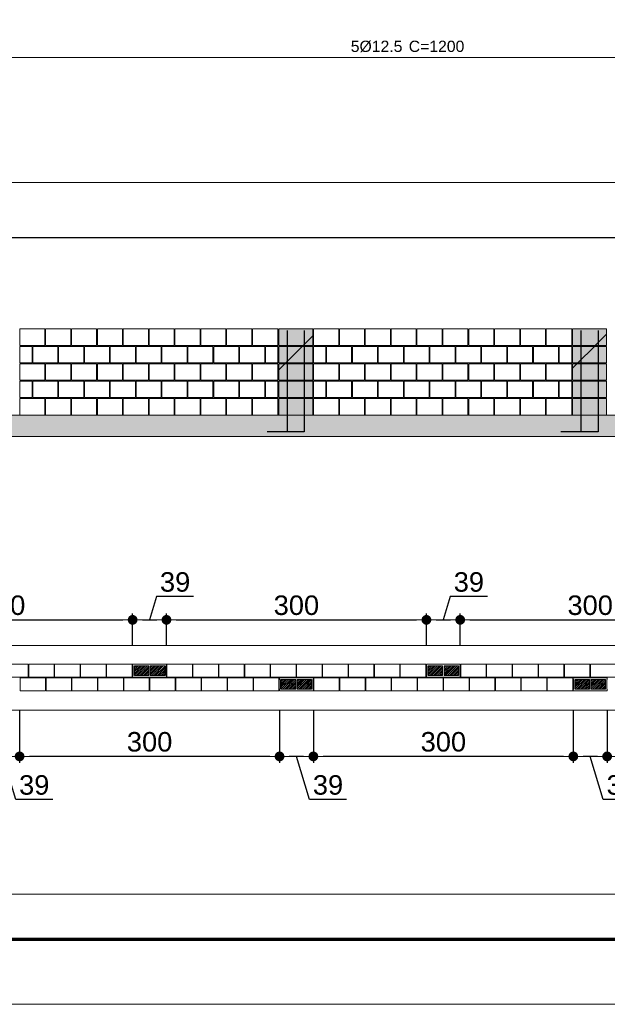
# Model space of a CAD drawing. Header units: millimetres. Extents: x 83 to 471, y -739 to 93.
# Tile 85 of 185: x 125 to 134, y -455 to -440. Entities that reach past the tile are written whole.
import ezdxf
from ezdxf.enums import TextEntityAlignment as Align

# ---------------------------------------------------------------- set-up
doc = ezdxf.new("R2010")
doc.units = ezdxf.units.MM
for name, color, linetype, lineweight in [('.', 7, 'Continuous', 5), ('__MAGNUS.Cota', 30, 'Continuous', 9), ('__MAGNUS.Margem', 7, 'Continuous', 70), ('__MAGNUS.Selo', 7, 'Continuous', 30), ('ALVEOLOS', 7, 'Continuous', 9), ('ARM_LONGITUDINAL_Ø12_5', 7, 'Continuous', 9), ('COTAS', 250, 'Continuous', 5), ('ELE_COT_COT_EST', 7, 'Continuous', 9), ('MEIA_PECA', 7, 'Continuous', 0), ('PECA_COMPLETA', 7, 'Continuous', 0), ('PECA_DE_PREENCHIMENTO', 7, 'Continuous', 0), ('POR_ARM_LONG_ARM_TEXTOS', 7, 'Continuous', 9), ('POR_ARM_LONG_TXT_COMP', 7, 'Continuous', 9), ('PREEN_ALVEOLOS', 7, 'Continuous', 9), ('ROTULOS_VERTICAIS', 7, 'Continuous', 9), ('VIG_FACES', 186, 'Continuous', 9)]:
    doc.layers.add(name, color=color, linetype=linetype, lineweight=lineweight)
doc.styles.add('Arial', font='arial.ttf')
doc.styles.add('Arial Narrow', font='ARIALN.TTF')
doc.dimstyles.new('Copy of UM_75.000000', dxfattribs={"dimtxt": 0.3, "dimasz": 0.15, "dimexe": 0.1, "dimexo": 0.3, "dimgap": 0.07, "dimtad": 1, "dimdec": 0, "dimlfac": 75, "dimzin": 0, "dimdsep": 46, "dimtxsty": 'Arial', "dimblk": 'DOT', "dimcen": 0.09, "dimdle": 0.1, "dimclrd": 30, "dimclre": 30, "dimclrt": 7, "dimadec": 1, "dimazin": 2, "dimtfac": 1, "dimtdec": 0, "dimtofl": 0, "dimtmove": 0, "dimatfit": 3, "dimldrblk": 'DOT', "dimfxl": 1, "dimtolj": 1, "dimarcsym": 0})

# ---------------------------------------------------------------- blocks, each defined once
blk = doc.blocks.new('*U1864')
at = {"layer": '__MAGNUS.Margem', "linetype": 'Continuous'}
blk.add_line((-980.92, -2.28), (173.08, -2.28), dxfattribs=at)
at = {"layer": '__MAGNUS.Margem', "lineweight": 9}
blk.add_line((-1005.92, -12.28), (183.08, -12.28), dxfattribs=at)
at = {"layer": '__MAGNUS.Selo', "style": 'Arial Narrow', "width": 1}
for tag, height, p in [('PROPRIETÁRIO', 3.4, (17.21, 48.91)), ('EDIFICAÇÃORESIDENCIAL', 3.4, (17.21, 40.61)), ('ESTRUTURAL', 3.4, (17.8, 20.69)), ('ANTEPROJETO', 2.43, (111.69, 13.5)), ('ARQ01/01', 5.5, (139.44, 9.5)), ('INDICADA', 2.43, (111.53, 8))]:
    blk.add_attdef(tag, text='', height=height, dxfattribs=at).set_placement(p, align=Align.MIDDLE_LEFT)
at = {"layer": '__MAGNUS.Selo', "lineweight": 30, "flags": 104}
for tag, p in [('ENDEREÇODAOBRA', (17.21, 33.54)), ('ENDEREÇODAOBRA', (17.21, 27.87)), ('TÍTULO', (17.21, 10.8))]:
    blk.add_attdef(tag, text='', height=3.4, dxfattribs=at).set_placement(p, align=Align.MIDDLE_LEFT)
blk = doc.blocks.new('G$C52CC084A')
at = {"layer": 'ARM_LONGITUDINAL_Ø12_5'}
blk.add_lwpolyline([(8.637, -1.979), (24.637, -1.979)], dxfattribs=at)
at = {"layer": 'ELE_COT_COT_EST'}
blk.add_lwpolyline([(0, -3.903), (65.144, -3.903), (65.144, -3.776)], dxfattribs=at)
at = {"layer": 'POR_ARM_LONG_ARM_TEXTOS', "style": 'Arial'}
blk.add_text('5%%c12.5', height=0.1733, dxfattribs=at).set_placement((15.339, -1.892))
at = {"layer": 'POR_ARM_LONG_TXT_COMP', "style": 'Arial'}
blk.add_text(' C=1200', height=0.1733, dxfattribs=at).set_placement((16.163, -1.892))
blk = doc.blocks.new('blocoss50')
at = {"layer": 'MEIA_PECA'}
for points in [[(-0.467, -0.268), (-0.467, -0.521), (-0.274, -0.521), (-0.274, -0.268), (-0.467, -0.268)], [(-0.467, -0.804), (-0.467, -1.057), (-0.274, -1.057), (-0.274, -0.804), (-0.467, -0.804)]]:
    blk.add_lwpolyline(points, close=True, dxfattribs=at)
at = {"layer": 'PECA_COMPLETA'}
for points in [[(-4.243, 0), (-4.243, -0.253), (-3.857, -0.253), (-3.857, 0), (-4.243, 0)], [(-3.846, 0), (-3.846, -0.253), (-3.459, -0.253), (-3.459, 0), (-3.846, 0)], [(-3.448, 0), (-3.448, -0.253), (-3.062, -0.253), (-3.062, 0), (-3.448, 0)], [(-3.051, 0), (-3.051, -0.253), (-2.664, -0.253), (-2.664, 0), (-3.051, 0)], [(-2.653, 0), (-2.653, -0.253), (-2.266, -0.253), (-2.266, 0), (-2.653, 0)], [(-2.256, 0), (-2.256, -0.253), (-1.869, -0.253), (-1.869, 0), (-2.256, 0)], [(-1.858, 0), (-1.858, -0.253), (-1.471, -0.253), (-1.471, 0), (-1.858, 0)], [(-1.461, 0), (-1.461, -0.253), (-1.074, -0.253), (-1.074, 0), (-1.461, 0)], [(-1.063, 0), (-1.063, -0.253), (-0.676, -0.253), (-0.676, 0), (-1.063, 0)], [(-0.666, 0), (-0.666, -0.253), (-0.274, -0.253), (-0.274, 0), (-0.666, 0)], [(-4.243, -0.268), (-4.243, -0.521), (-4.055, -0.521), (-4.055, -0.268)], [(-4.044, -0.268), (-4.044, -0.521), (-3.658, -0.521), (-3.658, -0.268), (-4.044, -0.268)], [(-3.647, -0.268), (-3.647, -0.521), (-3.26, -0.521), (-3.26, -0.268), (-3.647, -0.268)], [(-3.249, -0.268), (-3.249, -0.521), (-2.863, -0.521), (-2.863, -0.268), (-3.249, -0.268)], [(-2.852, -0.268), (-2.852, -0.521), (-2.465, -0.521), (-2.465, -0.268), (-2.852, -0.268)], [(-2.454, -0.268), (-2.454, -0.521), (-2.068, -0.521), (-2.068, -0.268), (-2.454, -0.268)], [(-2.057, -0.268), (-2.057, -0.521), (-1.67, -0.521), (-1.67, -0.268), (-2.057, -0.268)], [(-1.659, -0.268), (-1.659, -0.521), (-1.273, -0.521), (-1.273, -0.268), (-1.659, -0.268)], [(-1.262, -0.268), (-1.262, -0.521), (-0.875, -0.521), (-0.875, -0.268), (-1.262, -0.268)], [(-0.864, -0.268), (-0.864, -0.521), (-0.478, -0.521), (-0.478, -0.268), (-0.864, -0.268)], [(-4.243, -0.536), (-4.243, -0.789), (-3.857, -0.789), (-3.857, -0.536), (-4.243, -0.536)], [(-3.846, -0.536), (-3.846, -0.789), (-3.459, -0.789), (-3.459, -0.536), (-3.846, -0.536)], [(-3.448, -0.536), (-3.448, -0.789), (-3.062, -0.789), (-3.062, -0.536), (-3.448, -0.536)], [(-3.051, -0.536), (-3.051, -0.789), (-2.664, -0.789), (-2.664, -0.536), (-3.051, -0.536)], [(-2.653, -0.536), (-2.653, -0.789), (-2.266, -0.789), (-2.266, -0.536), (-2.653, -0.536)], [(-2.256, -0.536), (-2.256, -0.789), (-1.869, -0.789), (-1.869, -0.536), (-2.256, -0.536)], [(-1.858, -0.536), (-1.858, -0.789), (-1.471, -0.789), (-1.471, -0.536), (-1.858, -0.536)], [(-1.461, -0.536), (-1.461, -0.789), (-1.074, -0.789), (-1.074, -0.536), (-1.461, -0.536)], [(-1.063, -0.536), (-1.063, -0.789), (-0.676, -0.789), (-0.676, -0.536), (-1.063, -0.536)], [(-0.666, -0.536), (-0.666, -0.789), (-0.274, -0.789), (-0.274, -0.536), (-0.666, -0.536)], [(-4.243, -0.804), (-4.243, -1.057), (-4.055, -1.057), (-4.055, -0.804)], [(-4.044, -0.804), (-4.044, -1.057), (-3.658, -1.057), (-3.658, -0.804), (-4.044, -0.804)], [(-3.647, -0.804), (-3.647, -1.057), (-3.26, -1.057), (-3.26, -0.804), (-3.647, -0.804)], [(-3.249, -0.804), (-3.249, -1.057), (-2.863, -1.057), (-2.863, -0.804), (-3.249, -0.804)], [(-2.852, -0.804), (-2.852, -1.057), (-2.465, -1.057), (-2.465, -0.804), (-2.852, -0.804)], [(-2.454, -0.804), (-2.454, -1.057), (-2.068, -1.057), (-2.068, -0.804), (-2.454, -0.804)], [(-2.057, -0.804), (-2.057, -1.057), (-1.67, -1.057), (-1.67, -0.804), (-2.057, -0.804)], [(-1.659, -0.804), (-1.659, -1.057), (-1.273, -1.057), (-1.273, -0.804), (-1.659, -0.804)], [(-1.262, -0.804), (-1.262, -1.057), (-0.875, -1.057), (-0.875, -0.804), (-1.262, -0.804)], [(-0.864, -0.804), (-0.864, -1.057), (-0.478, -1.057), (-0.478, -0.804), (-0.864, -0.804)], [(-4.243, -1.072), (-4.243, -1.325), (-3.857, -1.325), (-3.857, -1.072), (-4.243, -1.072)], [(-3.846, -1.072), (-3.846, -1.325), (-3.459, -1.325), (-3.459, -1.072), (-3.846, -1.072)], [(-3.448, -1.072), (-3.448, -1.325), (-3.062, -1.325), (-3.062, -1.072), (-3.448, -1.072)], [(-3.051, -1.072), (-3.051, -1.325), (-2.664, -1.325), (-2.664, -1.072), (-3.051, -1.072)], [(-2.653, -1.072), (-2.653, -1.325), (-2.266, -1.325), (-2.266, -1.072), (-2.653, -1.072)], [(-2.256, -1.072), (-2.256, -1.325), (-1.869, -1.325), (-1.869, -1.072), (-2.256, -1.072)], [(-1.858, -1.072), (-1.858, -1.325), (-1.471, -1.325), (-1.471, -1.072), (-1.858, -1.072)], [(-1.461, -1.072), (-1.461, -1.325), (-1.074, -1.325), (-1.074, -1.072), (-1.461, -1.072)], [(-1.063, -1.072), (-1.063, -1.325), (-0.676, -1.325), (-0.676, -1.072), (-1.063, -1.072)], [(-0.666, -1.072), (-0.666, -1.325), (-0.274, -1.325), (-0.274, -1.072), (-0.666, -1.072)]]:
    blk.add_lwpolyline(points, close=True, dxfattribs=at)
blk = doc.blocks.new('prumada')
at = {"layer": '.'}
h = blk.add_hatch(dxfattribs=at)
h.set_pattern_fill('ANSI31', color=256)
h.paths.add_polyline_path([(-0.525, 0.789), (-0.525, 0.536), (0, 0.536), (0, 0.789), (-0.525, 0.789), (-0.525, 0.789)])
h.paths.add_polyline_path([(-0.525, 1.057), (-0.525, 0.804), (0, 0.804), (0, 1.057), (-0.525, 1.057), (-0.525, 1.057)])
h.paths.add_polyline_path([(-0.525, 0.521), (-0.525, 0.268), (0, 0.268), (0, 0.521), (-0.525, 0.521), (-0.525, 0.521)])
h.paths.add_polyline_path([(-0.525, 0.253), (-0.525, 0), (0, 0), (0, 0.253), (-0.525, 0.253), (-0.525, 0.253)])
h.paths.add_polyline_path([(-0.525, 1.325), (-0.525, 1.072), (0, 1.072), (0, 1.325), (-0.525, 1.325), (-0.525, 1.325)])
h = blk.add_hatch(color=254, dxfattribs=at)
h.dxf.hatch_style = 1
h.paths.add_polyline_path([(-0.525, 0.789), (-0.525, 0.536), (0, 0.536), (0, 0.789), (-0.525, 0.789), (-0.525, 0.789)])
h.paths.add_polyline_path([(-0.525, 1.057), (-0.525, 0.804), (0, 0.804), (0, 1.057), (-0.525, 1.057), (-0.525, 1.057)])
h.paths.add_polyline_path([(-0.525, 0.521), (-0.525, 0.268), (0, 0.268), (0, 0.521), (-0.525, 0.521), (-0.525, 0.521)])
h.paths.add_polyline_path([(-0.525, 0.253), (-0.525, 0), (0, 0), (0, 0.253), (-0.525, 0.253), (-0.525, 0.253)])
h.paths.add_polyline_path([(-0.525, 1.325), (-0.525, 1.072), (0, 1.072), (0, 1.325), (-0.525, 1.325), (-0.525, 1.325)])
for points in [[(-0.394, 1.3), (-0.394, -0.26), (-0.705, -0.26)], [(-0.131, 1.3), (-0.131, -0.26), (-0.442, -0.26)]]:
    blk.add_lwpolyline(points)
at = {"layer": 'PECA_COMPLETA'}
for points in [[(-0.525, 1.325), (-0.525, 1.072), (0, 1.072), (0, 1.325), (-0.525, 1.325)], [(-0.525, 1.057), (-0.525, 0.804), (0, 0.804), (0, 1.057), (-0.525, 1.057)], [(-0.525, 0.789), (-0.525, 0.536), (0, 0.536), (0, 0.789), (-0.525, 0.789)], [(-0.525, 0.521), (-0.525, 0.268), (0, 0.268), (0, 0.521), (-0.525, 0.521)], [(-0.525, 0.253), (-0.525, 0), (0, 0), (0, 0.253), (-0.525, 0.253)]]:
    blk.add_lwpolyline(points, close=True, dxfattribs=at)
blk = doc.blocks.new('bloco 8 furos')
at = {"layer": 'PECA_COMPLETA'}
blk.add_lwpolyline([(0, 0.1), (0.392, 0.1), (0.392, -0.1), (0, -0.1)], close=True, dxfattribs=at)
blk = doc.blocks.new('*U4237')
blk.add_blockref('bloco 8 furos', (-0.196, 0))
blk = doc.blocks.new('*U4236')
at = {"color": 0, "linetype": 'ByBlock', "lineweight": -2, "transparency": 16777216}
for p in [(-3.589, 0), (-3.19, 0), (-2.792, 0), (-2.393, 0), (-1.994, 0), (-1.595, 0), (-1.196, 0), (-0.798, 0), (-0.399, 0), (0, 0)]:
    blk.add_blockref('*U4237', p, dxfattribs=at)
blk = doc.blocks.new('ghghghhfghfgh')
at = {"layer": 'ROTULOS_VERTICAIS'}
h = blk.add_hatch(color=256, dxfattribs=at)
edge = h.paths.add_edge_path(flags=0)
edge.add_arc((-0.438, -0.1), 0.0133, 0, 360)
h = blk.add_hatch(color=256, dxfattribs=at)
edge = h.paths.add_edge_path(flags=0)
edge.add_arc((-0.326, -0.1), 0.0133, 0, 360)
h = blk.add_hatch(color=256, dxfattribs=at)
edge = h.paths.add_edge_path(flags=0)
edge.add_arc((-0.194, -0.1), 0.0133, 0, 360)
h = blk.add_hatch(color=256, dxfattribs=at)
edge = h.paths.add_edge_path(flags=0)
edge.add_arc((-0.082, -0.1), 0.0133, 0, 360)
at = {"layer": 'ALVEOLOS'}
for p, q in [((-0.52, 0), (0, 0)), ((0, -0.2), (-0.52, -0.2))]:
    blk.add_line(p, q, dxfattribs=at)
for points in [[(-0.52, 0), (-0.52, -0.027), (-0.513, -0.027), (-0.513, -0.173)], [(0, 0), (0, -0.027), (-0.007, -0.027), (-0.007, -0.173)], [(-0.52, -0.2), (-0.52, -0.173), (-0.513, -0.173)], [(0, -0.2), (0, -0.173), (-0.007, -0.173)]]:
    blk.add_lwpolyline(points, dxfattribs=at)
for points in [[(-0.493, -0.173), (-0.271, -0.173), (-0.271, -0.027), (-0.493, -0.027)], [(-0.249, -0.173), (-0.027, -0.173), (-0.027, -0.027), (-0.249, -0.027)]]:
    blk.add_lwpolyline(points, close=True, dxfattribs=at)
at = {"layer": 'PREEN_ALVEOLOS'}
for p, q in [((-0.493, -0.142), (-0.378, -0.027)), ((-0.493, -0.086), (-0.434, -0.027)), ((-0.493, -0.029), (-0.491, -0.027)), ((-0.493, -0.057), (-0.463, -0.027)), ((-0.493, -0.114), (-0.406, -0.027)), ((-0.493, -0.171), (-0.349, -0.027)), ((-0.468, -0.173), (-0.321, -0.027)), ((-0.44, -0.173), (-0.293, -0.027)), ((-0.411, -0.173), (-0.271, -0.033)), ((-0.383, -0.173), (-0.271, -0.061)), ((-0.355, -0.173), (-0.271, -0.089)), ((-0.326, -0.173), (-0.271, -0.118)), ((-0.298, -0.173), (-0.271, -0.146)), ((-0.249, -0.142), (-0.134, -0.027)), ((-0.249, -0.086), (-0.19, -0.027)), ((-0.249, -0.029), (-0.247, -0.027)), ((-0.249, -0.057), (-0.219, -0.027)), ((-0.249, -0.114), (-0.162, -0.027)), ((-0.249, -0.171), (-0.105, -0.027)), ((-0.224, -0.173), (-0.077, -0.027)), ((-0.196, -0.173), (-0.049, -0.027)), ((-0.167, -0.173), (-0.027, -0.033)), ((-0.139, -0.173), (-0.027, -0.061)), ((-0.111, -0.173), (-0.027, -0.089)), ((-0.082, -0.173), (-0.027, -0.118)), ((-0.054, -0.173), (-0.027, -0.146))]:
    blk.add_line(p, q, dxfattribs=at)
at = {"layer": 'ROTULOS_VERTICAIS'}
for centre in [(-0.438, -0.1), (-0.326, -0.1), (-0.194, -0.1), (-0.082, -0.1)]:
    blk.add_circle(centre, 0.0133, dxfattribs=at)
blk = doc.blocks.new('*U4239')
blk.add_blockref('bloco 8 furos', (-0.196, 0))
blk = doc.blocks.new('*U4238')
at = {"color": 0, "linetype": 'ByBlock', "lineweight": -2, "transparency": 16777216}
for p in [(-3.589, 0), (-3.19, 0), (-2.792, 0), (-2.393, 0), (-1.994, 0), (-1.595, 0), (-1.196, 0), (-0.798, 0), (-0.399, 0), (0, 0)]:
    blk.add_blockref('*U4239', p, dxfattribs=at)
blk = doc.blocks.new('*U4241')
blk.add_blockref('bloco 8 furos', (-0.196, 0))
blk = doc.blocks.new('*U4240')
at = {"color": 0, "linetype": 'ByBlock', "lineweight": -2, "transparency": 16777216}
for p in [(-3.589, 0), (-3.19, 0), (-2.792, 0), (-2.393, 0), (-1.994, 0), (-1.595, 0), (-1.196, 0), (-0.798, 0), (-0.399, 0), (0, 0)]:
    blk.add_blockref('*U4241', p, dxfattribs=at)
blk = doc.blocks.new('_DOT')
at = {"layer": '__MAGNUS.Cota', "linetype": 'ByBlock'}
blk.add_line((-0.5, 0), (-1, 0), dxfattribs=at)
at = {"layer": '__MAGNUS.Cota', "linetype": 'ByBlock', "const_width": 0.5}
blk.add_lwpolyline([(-0.25, 0, 1), (0.25, 0, 1)], format="xyb", close=True, dxfattribs=at)
blk = doc.blocks.new('*D4293')
at = {"layer": 'COTAS', "color": 30, "lineweight": -2}
for p, q in [((134.146, -450.876), (134.146, -451.686)), ((138.143, -450.876), (138.143, -451.686)), ((137.993, -451.586), (134.296, -451.586))]:
    blk.add_line(p, q, dxfattribs=at)
at = {"layer": 'Defpoints', "color": 0}
for p in [(134.146, -450.576), (138.143, -450.576), (134.146, -451.586)]:
    blk.add_point(p, dxfattribs=at)
at = {"layer": 'COTAS', "color": 30, "linetype": 'ByBlock', "lineweight": -2, "xscale": 0.15, "yscale": 0.15, "zscale": 0.15, "rotation": 180}
blk.add_blockref('_DOT', (134.146, -451.586), dxfattribs=at)
at = {"layer": 'COTAS', "color": 30, "linetype": 'ByBlock', "lineweight": -2, "xscale": 0.15, "yscale": 0.15, "zscale": 0.15}
blk.add_blockref('_DOT', (138.143, -451.586), dxfattribs=at)
at = {"layer": 'COTAS', "color": 7, "insert": (136.145, -451.363), "char_height": 0.3, "attachment_point": 5, "style": 'Arial'}
blk.add_mtext('\\A1;300', dxfattribs=at)
blk = doc.blocks.new('*D4294')
at = {"layer": 'COTAS', "color": 30, "lineweight": -2}
for p, q in [((133.626, -450.876), (133.626, -451.686)), ((134.146, -450.876), (134.146, -451.686)), ((133.996, -451.586), (133.776, -451.586)), ((134.086, -452.251), (133.886, -451.586)), ((134.656, -452.251), (134.086, -452.251))]:
    blk.add_line(p, q, dxfattribs=at)
at = {"layer": 'Defpoints', "color": 0}
for p in [(133.626, -450.576), (134.146, -450.576), (133.626, -451.586)]:
    blk.add_point(p, dxfattribs=at)
at = {"layer": 'COTAS', "color": 30, "linetype": 'ByBlock', "lineweight": -2, "xscale": 0.15, "yscale": 0.15, "zscale": 0.15, "rotation": 180}
blk.add_blockref('_DOT', (133.626, -451.586), dxfattribs=at)
at = {"layer": 'COTAS', "color": 30, "linetype": 'ByBlock', "lineweight": -2, "xscale": 0.15, "yscale": 0.15, "zscale": 0.15}
blk.add_blockref('_DOT', (134.146, -451.586), dxfattribs=at)
at = {"layer": 'COTAS', "color": 7, "insert": (134.371, -452.027), "char_height": 0.3, "attachment_point": 5, "style": 'Arial'}
blk.add_mtext('\\A1;39', dxfattribs=at)
blk = doc.blocks.new('*D4295')
at = {"layer": 'COTAS', "color": 30, "lineweight": -2}
for p, q in [((129.629, -450.876), (129.629, -451.686)), ((133.626, -450.876), (133.626, -451.686)), ((133.476, -451.586), (129.779, -451.586))]:
    blk.add_line(p, q, dxfattribs=at)
at = {"layer": 'Defpoints', "color": 0}
for p in [(129.629, -450.576), (133.626, -450.576), (129.629, -451.586)]:
    blk.add_point(p, dxfattribs=at)
at = {"layer": 'COTAS', "color": 30, "linetype": 'ByBlock', "lineweight": -2, "xscale": 0.15, "yscale": 0.15, "zscale": 0.15, "rotation": 180}
blk.add_blockref('_DOT', (129.629, -451.586), dxfattribs=at)
at = {"layer": 'COTAS', "color": 30, "linetype": 'ByBlock', "lineweight": -2, "xscale": 0.15, "yscale": 0.15, "zscale": 0.15}
blk.add_blockref('_DOT', (133.626, -451.586), dxfattribs=at)
at = {"layer": 'COTAS', "color": 7, "insert": (131.628, -451.363), "char_height": 0.3, "attachment_point": 5, "style": 'Arial'}
blk.add_mtext('\\A1;300', dxfattribs=at)
blk = doc.blocks.new('*D4296')
at = {"layer": 'COTAS', "color": 30, "lineweight": -2}
for p, q in [((129.109, -450.876), (129.109, -451.686)), ((129.629, -450.876), (129.629, -451.686)), ((129.479, -451.586), (129.259, -451.586)), ((129.569, -452.251), (129.369, -451.586)), ((130.139, -452.251), (129.569, -452.251))]:
    blk.add_line(p, q, dxfattribs=at)
at = {"layer": 'Defpoints', "color": 0}
for p in [(129.109, -450.576), (129.629, -450.576), (129.109, -451.586)]:
    blk.add_point(p, dxfattribs=at)
at = {"layer": 'COTAS', "color": 30, "linetype": 'ByBlock', "lineweight": -2, "xscale": 0.15, "yscale": 0.15, "zscale": 0.15, "rotation": 180}
blk.add_blockref('_DOT', (129.109, -451.586), dxfattribs=at)
at = {"layer": 'COTAS', "color": 30, "linetype": 'ByBlock', "lineweight": -2, "xscale": 0.15, "yscale": 0.15, "zscale": 0.15}
blk.add_blockref('_DOT', (129.629, -451.586), dxfattribs=at)
at = {"layer": 'COTAS', "color": 7, "insert": (129.854, -452.027), "char_height": 0.3, "attachment_point": 5, "style": 'Arial'}
blk.add_mtext('\\A1;39', dxfattribs=at)
blk = doc.blocks.new('*D4297')
at = {"layer": 'COTAS', "color": 30, "lineweight": -2}
for p, q in [((125.112, -450.876), (125.112, -451.686)), ((129.109, -450.876), (129.109, -451.686)), ((128.959, -451.586), (125.262, -451.586))]:
    blk.add_line(p, q, dxfattribs=at)
at = {"layer": 'Defpoints', "color": 0}
for p in [(125.112, -450.576), (129.109, -450.576), (125.112, -451.586)]:
    blk.add_point(p, dxfattribs=at)
at = {"layer": 'COTAS', "color": 30, "linetype": 'ByBlock', "lineweight": -2, "xscale": 0.15, "yscale": 0.15, "zscale": 0.15, "rotation": 180}
blk.add_blockref('_DOT', (125.112, -451.586), dxfattribs=at)
at = {"layer": 'COTAS', "color": 30, "linetype": 'ByBlock', "lineweight": -2, "xscale": 0.15, "yscale": 0.15, "zscale": 0.15}
blk.add_blockref('_DOT', (129.109, -451.586), dxfattribs=at)
at = {"layer": 'COTAS', "color": 7, "insert": (127.111, -451.363), "char_height": 0.3, "attachment_point": 5, "style": 'Arial'}
blk.add_mtext('\\A1;300', dxfattribs=at)
blk = doc.blocks.new('*D4298')
at = {"layer": 'COTAS', "color": 30, "lineweight": -2}
for p, q in [((124.592, -450.876), (124.592, -451.686)), ((125.112, -450.876), (125.112, -451.686)), ((124.962, -451.586), (124.742, -451.586)), ((125.052, -452.251), (124.852, -451.586)), ((125.622, -452.251), (125.052, -452.251))]:
    blk.add_line(p, q, dxfattribs=at)
at = {"layer": 'Defpoints', "color": 0}
for p in [(124.592, -450.576), (125.112, -450.576), (124.592, -451.586)]:
    blk.add_point(p, dxfattribs=at)
at = {"layer": 'COTAS', "color": 30, "linetype": 'ByBlock', "lineweight": -2, "xscale": 0.15, "yscale": 0.15, "zscale": 0.15, "rotation": 180}
blk.add_blockref('_DOT', (124.592, -451.586), dxfattribs=at)
at = {"layer": 'COTAS', "color": 30, "linetype": 'ByBlock', "lineweight": -2, "xscale": 0.15, "yscale": 0.15, "zscale": 0.15}
blk.add_blockref('_DOT', (125.112, -451.586), dxfattribs=at)
at = {"layer": 'COTAS', "color": 7, "insert": (125.337, -452.027), "char_height": 0.3, "attachment_point": 5, "style": 'Arial'}
blk.add_mtext('\\A1;39', dxfattribs=at)
blk = doc.blocks.new('*D4308')
at = {"layer": 'COTAS', "color": 30, "lineweight": -2}
for p, q in [((122.853, -449.868), (122.853, -449.385)), ((126.85, -449.868), (126.85, -449.385)), ((123.003, -449.485), (126.7, -449.485))]:
    blk.add_line(p, q, dxfattribs=at)
at = {"layer": 'Defpoints', "color": 0}
for p in [(126.85, -449.485), (122.853, -450.168), (126.85, -450.168)]:
    blk.add_point(p, dxfattribs=at)
at = {"layer": 'COTAS', "color": 30, "linetype": 'ByBlock', "lineweight": -2, "xscale": 0.15, "yscale": 0.15, "zscale": 0.15, "rotation": 180}
blk.add_blockref('_DOT', (122.853, -449.485), dxfattribs=at)
at = {"layer": 'COTAS', "color": 30, "linetype": 'ByBlock', "lineweight": -2, "xscale": 0.15, "yscale": 0.15, "zscale": 0.15}
blk.add_blockref('_DOT', (126.85, -449.485), dxfattribs=at)
at = {"layer": 'COTAS', "color": 7, "insert": (124.851, -449.262), "char_height": 0.3, "attachment_point": 5, "style": 'Arial'}
blk.add_mtext('\\A1;300', dxfattribs=at)
blk = doc.blocks.new('*D4309')
at = {"layer": 'COTAS', "color": 30, "lineweight": -2}
for p, q in [((127.217, -449.127), (127.11, -449.485)), ((127.788, -449.127), (127.217, -449.127)), ((126.85, -449.868), (126.85, -449.385)), ((127.37, -449.868), (127.37, -449.385)), ((127, -449.485), (127.22, -449.485))]:
    blk.add_line(p, q, dxfattribs=at)
at = {"layer": 'Defpoints', "color": 0}
for p in [(127.37, -449.485), (126.85, -450.168), (127.37, -450.168)]:
    blk.add_point(p, dxfattribs=at)
at = {"layer": 'COTAS', "color": 30, "linetype": 'ByBlock', "lineweight": -2, "xscale": 0.15, "yscale": 0.15, "zscale": 0.15, "rotation": 180}
blk.add_blockref('_DOT', (126.85, -449.485), dxfattribs=at)
at = {"layer": 'COTAS', "color": 30, "linetype": 'ByBlock', "lineweight": -2, "xscale": 0.15, "yscale": 0.15, "zscale": 0.15}
blk.add_blockref('_DOT', (127.37, -449.485), dxfattribs=at)
at = {"layer": 'COTAS', "color": 7, "insert": (127.503, -448.904), "char_height": 0.3, "attachment_point": 5, "style": 'Arial'}
blk.add_mtext('\\A1;39', dxfattribs=at)
blk = doc.blocks.new('*D4310')
at = {"layer": 'COTAS', "color": 30, "lineweight": -2}
for p, q in [((127.37, -449.868), (127.37, -449.385)), ((131.367, -449.868), (131.367, -449.385)), ((127.52, -449.485), (131.217, -449.485))]:
    blk.add_line(p, q, dxfattribs=at)
at = {"layer": 'Defpoints', "color": 0}
for p in [(131.367, -449.485), (127.37, -450.168), (131.367, -450.168)]:
    blk.add_point(p, dxfattribs=at)
at = {"layer": 'COTAS', "color": 30, "linetype": 'ByBlock', "lineweight": -2, "xscale": 0.15, "yscale": 0.15, "zscale": 0.15, "rotation": 180}
blk.add_blockref('_DOT', (127.37, -449.485), dxfattribs=at)
at = {"layer": 'COTAS', "color": 30, "linetype": 'ByBlock', "lineweight": -2, "xscale": 0.15, "yscale": 0.15, "zscale": 0.15}
blk.add_blockref('_DOT', (131.367, -449.485), dxfattribs=at)
at = {"layer": 'COTAS', "color": 7, "insert": (129.368, -449.262), "char_height": 0.3, "attachment_point": 5, "style": 'Arial'}
blk.add_mtext('\\A1;300', dxfattribs=at)
blk = doc.blocks.new('*D4311')
at = {"layer": 'COTAS', "color": 30, "lineweight": -2}
for p, q in [((131.734, -449.127), (131.627, -449.485)), ((132.305, -449.127), (131.734, -449.127)), ((131.367, -449.868), (131.367, -449.385)), ((131.887, -449.881), (131.887, -449.385)), ((131.517, -449.485), (131.737, -449.485))]:
    blk.add_line(p, q, dxfattribs=at)
at = {"layer": 'Defpoints', "color": 0}
for p in [(131.887, -449.485), (131.367, -450.168), (131.887, -450.181)]:
    blk.add_point(p, dxfattribs=at)
at = {"layer": 'COTAS', "color": 30, "linetype": 'ByBlock', "lineweight": -2, "xscale": 0.15, "yscale": 0.15, "zscale": 0.15, "rotation": 180}
blk.add_blockref('_DOT', (131.367, -449.485), dxfattribs=at)
at = {"layer": 'COTAS', "color": 30, "linetype": 'ByBlock', "lineweight": -2, "xscale": 0.15, "yscale": 0.15, "zscale": 0.15}
blk.add_blockref('_DOT', (131.887, -449.485), dxfattribs=at)
at = {"layer": 'COTAS', "color": 7, "insert": (132.02, -448.904), "char_height": 0.3, "attachment_point": 5, "style": 'Arial'}
blk.add_mtext('\\A1;39', dxfattribs=at)
blk = doc.blocks.new('*D4312')
at = {"layer": 'COTAS', "color": 30, "lineweight": -2}
for p, q in [((131.887, -449.881), (131.887, -449.385)), ((135.884, -449.881), (135.884, -449.385)), ((132.037, -449.485), (135.734, -449.485))]:
    blk.add_line(p, q, dxfattribs=at)
at = {"layer": 'Defpoints', "color": 0}
for p in [(135.884, -449.485), (131.887, -450.181), (135.884, -450.181)]:
    blk.add_point(p, dxfattribs=at)
at = {"layer": 'COTAS', "color": 30, "linetype": 'ByBlock', "lineweight": -2, "xscale": 0.15, "yscale": 0.15, "zscale": 0.15, "rotation": 180}
blk.add_blockref('_DOT', (131.887, -449.485), dxfattribs=at)
at = {"layer": 'COTAS', "color": 30, "linetype": 'ByBlock', "lineweight": -2, "xscale": 0.15, "yscale": 0.15, "zscale": 0.15}
blk.add_blockref('_DOT', (135.884, -449.485), dxfattribs=at)
at = {"layer": 'COTAS', "color": 7, "insert": (133.885, -449.262), "char_height": 0.3, "attachment_point": 5, "style": 'Arial'}
blk.add_mtext('\\A1;300', dxfattribs=at)
blk = doc.blocks.new('*U4267')
blk.add_blockref('bloco 8 furos', (-0.196, 0))
blk = doc.blocks.new('*U4266')
at = {"color": 0, "linetype": 'ByBlock', "lineweight": -2, "transparency": 16777216}
for p in [(-3.589, 0), (-3.19, 0), (-2.792, 0), (-2.393, 0), (-1.994, 0), (-1.595, 0), (-1.196, 0), (-0.798, 0), (-0.399, 0), (0, 0)]:
    blk.add_blockref('*U4267', p, dxfattribs=at)
blk = doc.blocks.new('*U4269')
blk.add_blockref('bloco 8 furos', (-0.196, 0))
blk = doc.blocks.new('*U4268')
at = {"color": 0, "linetype": 'ByBlock', "lineweight": -2, "transparency": 16777216}
for p in [(-3.589, 0), (-3.19, 0), (-2.792, 0), (-2.393, 0), (-1.994, 0), (-1.595, 0), (-1.196, 0), (-0.798, 0), (-0.399, 0), (0, 0)]:
    blk.add_blockref('*U4269', p, dxfattribs=at)

msp = doc.modelspace()

# ---------------------------------------------------------------- hatches: boundary and pattern name
at = {"layer": '.', "lineweight": 0}
h = msp.add_hatch(dxfattribs=at)
h.set_pattern_fill('AR-CONC', color=256, scale=0.0015)
h.set_pattern_definition([(50, (22.54854, -189.71768), (0.273277, -0.02390863), [0.028575, -0.314325]), (355, (22.54854, -189.71768), (-0.05286513, 0.28658527), [0.02286, -0.25146088]), (100.45144, (22.57132, -189.71967), (0.22041187, 0.26267663), [0.02428501, -0.26713537]), (46.1842, (22.54854, -189.64148), (0.40661856, -0.0630635), [0.0428625, -0.4714875]), (96.63556, (22.58243, -189.64673), (0.3561062, 0.3711392), [0.03642753, -0.4007034]), (351.18415, (22.54854, -189.64148), (0.3561062, 0.3711392), [0.03428995, -0.3771896]), (21, (22.58664, -189.66053), (0.22742159, -0.1533978), [0.028575, -0.314325]), (326, (22.58664, -189.66053), (0.09270304, 0.27628195), [0.02286, -0.25146]), (71.45144, (22.6056, -189.6733), (0.32012463, 0.12288415), [0.02428501, -0.2671349]), (37.5, (22.54854, -189.71768), (0.004632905, 0.126832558), [0, -0.248412, 0, -0.25527, 0, -0.2524125]), (7.5, (22.54854, -189.71768), (0.100229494, 0.15027086), [0, -0.145542, 0, -0.242697, 0, -0.0962025]), (327.5, (22.46358, -189.71768), (0.203385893, -0.008593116), [0, -0.09525, 0, -0.29718, 0, -0.394335]), (317.5, (22.42548, -189.71768), (0.22219377, 0.03813974), [0, -0.123825, 0, -0.197358, 0, -0.280035])])
h.paths.add_polyline_path([(114.86513, -446.33437), (180.00913, -446.33437), (180.00913, -446.66437), (114.86513, -446.66437), (114.86513, -446.33437)])

# ---------------------------------------------------------------- linework, layer by layer
msp.add_line((194.51797, -443.60669), (96.62457, -443.60669))
at = {"layer": 'PECA_COMPLETA'}
msp.add_lwpolyline([(194.51797, -453.70506), (96.62457, -453.70506), (96.62457, -372.36488), (194.51797, -372.36488)], close=True, dxfattribs=at)
at = {"layer": 'PECA_DE_PREENCHIMENTO'}
msp.add_lwpolyline([(114.86513, -446.33437), (180.00913, -446.33437), (180.00913, -446.66437), (114.86513, -446.66437)], close=True, dxfattribs=at)
at = {"layer": 'VIG_FACES'}
for p, q in [((114.86513, -449.87752), (180.00913, -449.87752)), ((114.86513, -450.87419), (180.00913, -450.87419))]:
    msp.add_line(p, q, dxfattribs=at)

# ---------------------------------------------------------------- block references
for name, p in [('G$C52CC084A', (114.86513, -438.85557)), ('blocoss50', (129.35829, -445.00903)), ('prumada', (129.62102, -446.33437)), ('blocoss50', (133.87529, -445.00903)), ('prumada', (134.13802, -446.33437)), ('*U4240', (126.64498, -450.26755)), ('ghghghhfghfgh', (127.36995, -450.16755)), ('*U4238', (131.16198, -450.26755)), ('ghghghhfghfgh', (131.88695, -450.16755)), ('*U4236', (135.67898, -450.26755)), ('*U4268', (128.90416, -450.47586)), ('ghghghhfghfgh', (129.62913, -450.37586)), ('*U4266', (133.42116, -450.47586)), ('ghghghhfghfgh', (134.14613, -450.37586))]:
    msp.add_blockref(name, p)
at = {"layer": '__MAGNUS.Selo', "color": 7, "true_color": 0xffffff, "xscale": 0.0999999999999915, "yscale": 0.0999999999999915, "zscale": 0.0999999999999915}
msp.add_blockref('*U1864', (194.62889, -454.17188), dxfattribs=at)

# ---------------------------------------------------------------- dimensions: what is measured, and where the dimension line sits
at = {"layer": 'COTAS'}
for base, p1, p2, picture, middle in [((127.36995, -449.48519), (126.84995, -450.16755), (127.36995, -450.16755), '*D4309', (127.28743, -448.90365)), ((131.88695, -449.48519), (131.36695, -450.16755), (131.88695, -450.18088), '*D4311', (131.80443, -448.90365)), ((126.84995, -449.48519), (122.85295, -450.16755), (126.84995, -450.16755), '*D4308', (124.85145, -449.26192)), ((131.36695, -449.48519), (127.36995, -450.16755), (131.36695, -450.16755), '*D4310', (129.36845, -449.26192)), ((135.88395, -449.48519), (131.88695, -450.18088), (135.88395, -450.18088), '*D4312', (133.88545, -449.26192)), ((124.59213, -451.58593), (125.11213, -450.57586), (124.59213, -450.57586), '*D4298', (125.12157, -452.02748)), ((125.11213, -451.58593), (129.10913, -450.57586), (125.11213, -450.57586), '*D4297', (127.11063, -451.36266)), ((129.10913, -451.58593), (129.62913, -450.57586), (129.10913, -450.57586), '*D4296', (129.63857, -452.02748)), ((129.62913, -451.58593), (133.62613, -450.57586), (129.62913, -450.57586), '*D4295', (131.62763, -451.36266)), ((133.62613, -451.58593), (134.14613, -450.57586), (133.62613, -450.57586), '*D4294', (134.15557, -452.02748)), ((134.14613, -451.58593), (138.14313, -450.57586), (134.14613, -450.57586), '*D4293', (136.14463, -451.36266))]:
    dim = msp.add_linear_dim(base=base, p1=p1, p2=p2, dimstyle='Copy of UM_75.000000', override={"dimtmove": 1}, dxfattribs=at)
    dim.commit()
    dim.dimension.update_dxf_attribs({"geometry": picture, "text_midpoint": middle})

doc.saveas('drawing.dxf')
